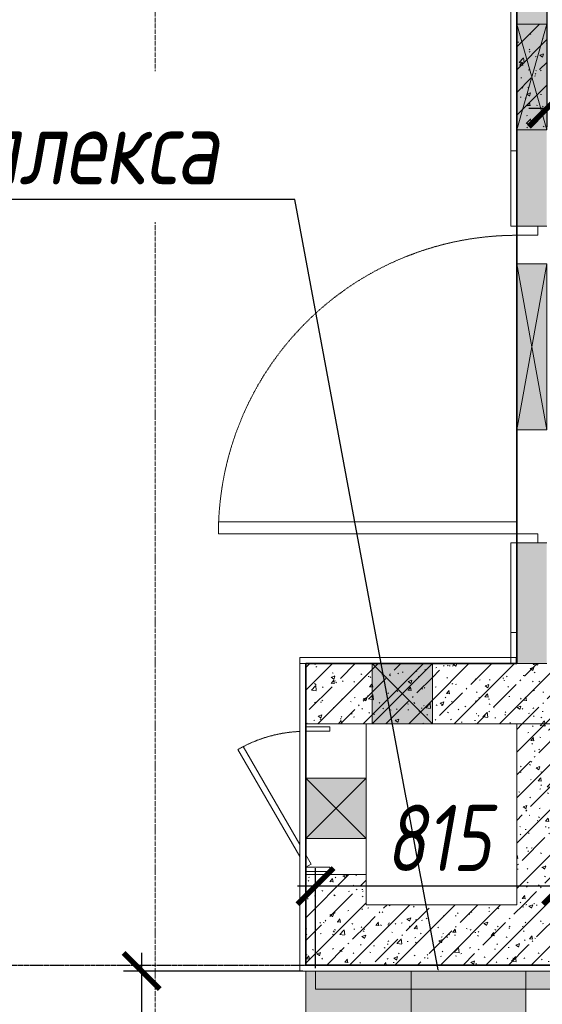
# Model space of a CAD drawing. Header units: millimetres. Extents: x 42571 to 146629, y -34435 to 73146.
# Tile 18 of 94: x 70343 to 72077, y -21645 to -18379. Entities that reach past the tile are written whole.
import ezdxf
from ezdxf import colors
from ezdxf.entities.mleader import LeaderData, LeaderLine
from ezdxf.math import Vec2, Vec3

# ---------------------------------------------------------------- set-up
doc = ezdxf.new("R2010")
doc.units = ezdxf.units.MM
for name, pattern in [('( Hidden )', [0.375, 0.25, -0.125]), ('-D1-02х01', [3, 2, -1]), ('-D1d1-15x02', [19, 15, -2, 0, -2])]:
    doc.linetypes.add(name, pattern=pattern)
doc.layers.get('Defpoints').update_dxf_attribs({"color": 31})
for name, color, linetype, lineweight in [('dim_meb', 7, 'Continuous', 5), ('dim_per', 250, 'Continuous', 9), ('meb', 26, 'Continuous', 15), ('Opening Swing', 7, '-D1-02х01', 5), ('Panel', 7, 'Continuous', 5), ('wall_new', 152, 'Continuous', 30), ('Двери', 7, 'Continuous', 5), ('Общие ребра', 7, 'Continuous', 5), ('Окна', 7, 'Continuous', 5), ('Оси', 7, 'Continuous', 5), ('Основа _2_', 7, 'Continuous', 5), ('Отделка 2 _5_', 7, 'Continuous', 5), ('Перекрытия', 7, 'Continuous', 5), ('Стены', 7, 'Continuous', 5), ('Элементы узлов', 7, 'Continuous', 5)]:
    doc.layers.add(name, color=color, linetype=linetype, lineweight=lineweight)
doc.styles.add('fl_iso paper', font='isocpeur.ttf', dxfattribs={"width": 0.8, "oblique": 10})
doc.dimstyles.new('In tre 1_75', dxfattribs={"dimtxt": 220, "dimasz": 120, "dimexe": 60, "dimexo": 10, "dimgap": 50, "dimtad": 1, "dimdec": 0, "dimrnd": 5, "dimzin": 0, "dimdsep": 46, "dimtxsty": 'fl_iso paper', "dimblk": 'ARCHTICK', "dimcen": 0, "dimdle": 60, "dimadec": 0, "dimazin": 0, "dimtfac": 1, "dimtdec": 0, "dimtofl": 0, "dimtmove": 1, "dimatfit": 1, "dimfxl": 1, "dimtfill": 1, "dimtolj": 1, "dimtzin": 0, "dimarcsym": 1})
pattern_1 = [(45, (-51337.11, -26686.75), (-75.43415, 75.43415), [106.68, -17.78, 3.556, -17.78]), (45, (-51337.11, -26611.36), (-75.43415, 75.43415), []), (50, (-51337.11, -26686.75), (127.52922, -11.15758), [13.335, -146.685]), (355, (-51337.11, -26686.75), (-24.66966, 133.74002), [10.668, -117.348]), (100.451, (-51326.49, -26687.68), (102.85973, 122.58178), [11.333, -124.663]), (46.184, (-51337.11, -26651.19), (189.75516, -29.43036), [20.002, -220.027]), (96.636, (-51321.3, -26653.64), (166.1822, 173.1996), [17, -186.995]), (351.184, (-51337.11, -26651.19), (166.18393, 173.19757), [16.002, -176.022]), (21, (-51319.33, -26660.08), (106.13027, -71.58603), [13.335, -146.685]), (326, (-51319.33, -26660.08), (43.26188, 128.93175), [10.668, -117.348]), (71.451, (-51310.49, -26666.04), (149.39198, 57.34505), [11.333, -124.663]), (37.5, (-51337.114, -26686.746), (2.162228, 59.188357), [3.353, -112.573, 3.353, -115.773, -117.793]), (37.5, (-51337.114, -26686.746), (2.162228, 59.188357), [-235.052, 3.353, -114.44]), (7.5, (-51337.114, -26686.746), (46.773857, 70.126152), [3.353, -64.567, 3.353, -109.906, -44.894]), (7.5, (-51337.114, -26686.746), (46.773857, 70.126152), [-181.178, 3.353, -41.542]), (327.5, (-51376.763, -26686.746), (94.913671, -4.010093), [3.353, -41.097, 3.353, -135.331, -184.023]), (327.5, (-51376.763, -26686.746), (94.913671, -4.010093), [-183.134, 3.353, -180.67]), (317.5, (-51394.54, -26686.75), (103.69057, 17.79882), [3.353, -54.432, 3.353, -88.748, -130.683]), (317.5, (-51394.54, -26686.75), (103.69057, 17.79882), [-149.885, 3.353, -127.33])]

# ---------------------------------------------------------------- blocks, each defined once
blk = doc.blocks.new('A_DOR_Door - Вн_Одинарные_1050Wx2300H-12262023-50_AS_Plan_L01_Маркировочный - зависимый 4')
at = {"layer": 'Opening Swing'}
blk.add_arc((-495, 50), 990, 360, 90, dxfattribs=at)
at = {"layer": 'Panel'}
for p, q in [((-495, 50), (-495, 1040)), ((-495, 1040), (-455, 1040)), ((-495, 50), (-495, 1040)), ((-455, 1040), (-455, 50)), ((-525, 50), (-525, -20)), ((-495, 50), (-525, 50)), ((-525, 50), (-495, 50)), ((-525, -20), (-525, 50)), ((-455, 50), (-495, 50)), ((-495, -20), (-495, 50)), ((-495, 50), (-495, -20)), ((525, 50), (495, 50)), ((495, 50), (495, -20)), ((495, -20), (495, 50)), ((525, 50), (495, 50)), ((525, -20), (525, 50)), ((525, 50), (525, -20)), ((-525, -20), (-495, -20)), ((-495, -20), (-525, -20)), ((495, -20), (525, -20)), ((495, -20), (525, -20))]:
    blk.add_line(p, q, dxfattribs=at)
blk = doc.blocks.new('A_MEQ_OpeningWall-Rectangular - ВК_ ОВ-12262024-50_AS_Plan_L01_Маркировочный - зависимый 4')
at = {"layer": 'Элементы узлов', "true_color": 0x808080, "transparency": 33554585}
blk.add_hatch(color=8, dxfattribs=at).paths.add_polyline_path([(-150, -50), (400, -50), (400, 50), (-150, 50)])
at = {"layer": 'Окна'}
for p, q in [((-150, 50), (-150, -50)), ((400, 50), (400, -50))]:
    blk.add_line(p, q, dxfattribs=at)
at = {"layer": 'Элементы узлов'}
for p, q in [((400, 50), (-150, -50)), ((-150, 50), (400, -50)), ((400, 50), (-150, 50)), ((-150, 50), (-150, -50)), ((400, -50), (400, 50)), ((-150, -50), (400, -50))]:
    blk.add_line(p, q, dxfattribs=at)
blk = doc.blocks.new('A_MEQ_OpeningWall-Rectangular - ВК-12262026-50_AS_Plan_L01_Маркировочный - зависимый 4')
at = {"layer": 'Элементы узлов', "true_color": 0x808080, "transparency": 33554585}
blk.add_hatch(color=8, dxfattribs=at).paths.add_polyline_path([(300, 50), (-50, 50), (-50, -50), (300, -50)])
at = {"layer": 'Окна'}
for p, q in [((-50, 50), (-50, -50)), ((300, 50), (300, -50))]:
    blk.add_line(p, q, dxfattribs=at)
at = {"layer": 'Элементы узлов'}
for p, q in [((300, 50), (-50, -50)), ((-50, 50), (300, -50)), ((300, 50), (-50, 50)), ((-50, 50), (-50, -50)), ((300, -50), (300, 50)), ((-50, -50), (300, -50))]:
    blk.add_line(p, q, dxfattribs=at)
blk = doc.blocks.new('A_MEQ_OpeningWall-Rectangular - ВК-10897796-50_AS_Plan_L01_Маркировочный - зависимый 4')
at = {"layer": 'Элементы узлов', "true_color": 0x808080, "transparency": 33554585}
blk.add_hatch(color=8, dxfattribs=at).paths.add_polyline_path([(225, -100), (225, 100), (25, 100), (25, -100)])
at = {"layer": 'Окна'}
for p, q in [((25, 100), (25, -100)), ((225, 100), (225, -100))]:
    blk.add_line(p, q, dxfattribs=at)
at = {"layer": 'Элементы узлов'}
for p, q in [((225, 100), (25, -100)), ((25, 100), (225, -100)), ((225, 100), (25, 100)), ((25, 100), (25, -100)), ((225, -100), (225, 100)), ((25, -100), (225, -100))]:
    blk.add_line(p, q, dxfattribs=at)
blk = doc.blocks.new('A_MEQ_OpeningWall-Rectangular - ВК-10897799-50_AS_Plan_L01_Маркировочный - зависимый 4')
at = {"layer": 'Элементы узлов', "true_color": 0x808080, "transparency": 33554585}
blk.add_hatch(color=8, dxfattribs=at).paths.add_polyline_path([(225, 100), (25, 100), (25, -100), (225, -100), (225, -33.6)])
at = {"layer": 'Окна'}
for p, q in [((25, 100), (25, -100)), ((225, 100), (225, -100))]:
    blk.add_line(p, q, dxfattribs=at)
at = {"layer": 'Элементы узлов'}
for p, q in [((225, 100), (25, -100)), ((25, 100), (225, -100)), ((225, 100), (25, 100)), ((25, 100), (25, -100)), ((225, -100), (225, 100)), ((25, -100), (225, -100))]:
    blk.add_line(p, q, dxfattribs=at)
blk = doc.blocks.new('A_MEQ_DoorWall - ВК-15819647-50_AS_Plan_L01_Маркировочный - зависимый 4')
at = {"layer": 'Opening Swing'}
blk.add_arc((-100, 100), 450, 2.5595, 30, dxfattribs=at)
at = {"layer": 'Panel'}
for p, q in [((289.7, 325), (-65.4, 120)), ((-25.4, 120), (299.7, 307.7)), ((299.7, 307.7), (289.7, 325)), ((-100, 100), (-115, 100)), ((-115, 100), (-115, 20)), ((-100, 20), (-100, 100)), ((-100, 100), (-90, 82.7)), ((-90, 82.7), (-60, 100)), ((365, 100), (350, 100)), ((350, 100), (350, 20)), ((365, 20), (365, 100)), ((-115, 20), (-100, 20)), ((350, 20), (365, 20))]:
    blk.add_line(p, q, dxfattribs=at)
at = {"layer": 'Двери'}
for p, q in [((-125, 100), (-125, -100)), ((375, 100), (375, -100))]:
    blk.add_line(p, q, dxfattribs=at)
blk = doc.blocks.new('A$Cdea34fad')
at = {"layer": 'Стены'}
h = blk.add_hatch(dxfattribs=at)
h.set_pattern_fill('FP_6', color=256, style=0, pattern_type=2)
h.set_pattern_definition(pattern_1)
h.paths.add_polyline_path([(29521.6, 14941.6), (29521.6, 15341.6), (29421.6, 15341.6), (29421.6, 14941.6)])
h.paths.add_polyline_path([(29521.6, 16391.6), (29521.6, 16711.6), (29421.6, 16711.6), (29421.6, 16391.6)])
h.paths.add_polyline_path([(29514.9, 17061.6), (29521.6, 17061.6), (29521.6, 18071.6), (29421.6, 18071.6), (29421.6, 17061.6)])
h.paths.add_polyline_path([(29521.6, 19121.6), (29521.6, 19441.6), (29421.6, 19441.6), (29421.6, 19121.6)])
h = blk.add_hatch(dxfattribs=at)
h.set_pattern_fill('FP_6', color=256, style=0, pattern_type=2)
h.set_pattern_definition(pattern_1)
h.paths.add_polyline_path([(29437.2, 16711.6), (29521.6, 16711.6), (29521.6, 17061.6), (29421.6, 17061.6), (29421.6, 16711.6)])
h = blk.add_hatch(dxfattribs=at)
h.set_pattern_fill('FP_6', color=256, style=0, pattern_type=2)
h.set_pattern_definition(pattern_1)
h.paths.add_polyline_path([(28788.1, 13941.6), (28921.6, 13941.6), (28921.6, 14241.6), (28721.6, 14241.6), (28721.6, 13941.6)])
h.paths.add_polyline_path([(28721.6, 14741.6), (28921.6, 14741.6), (28921.6, 14941.6), (28721.6, 14941.6)])
h = blk.add_hatch(dxfattribs=at)
h.set_pattern_fill('FP_6', color=256, style=0, pattern_type=2)
h.set_pattern_definition(pattern_1)
h.paths.add_polyline_path([(29141.6, 14741.6), (29621.6, 14741.6), (29621.6, 14941.6), (29141.6, 14941.6), (29141.6, 14829.9)])
h.paths.add_polyline_path([(28921.6, 14741.6), (28941.6, 14741.6), (28941.6, 14941.6), (28921.6, 14941.6)])
h = blk.add_hatch(dxfattribs=at)
h.set_pattern_fill('FP_6', color=256, style=0, pattern_type=2)
h.set_pattern_definition(pattern_1)
h.paths.add_polyline_path([(29141.6, 14741.6), (29141.6, 14941.6), (28941.6, 14941.6), (28941.6, 14741.6)])
h = blk.add_hatch(dxfattribs=at)
h.set_pattern_fill('FP_6', color=256, style=0, pattern_type=2)
h.set_pattern_definition(pattern_1)
h.paths.add_polyline_path([(29421.6, 14141.6), (29621.6, 14141.6), (29621.6, 14741.6), (29421.6, 14741.6), (29421.6, 14391)])
h = blk.add_hatch(dxfattribs=at)
h.set_pattern_fill('FP_6', color=256, style=0, pattern_type=2)
h.set_pattern_definition(pattern_1)
h.paths.add_polyline_path([(29621.6, 13941.6), (29621.6, 14141.6), (28921.6, 14141.6), (28921.6, 13941.6)])
at = {"layer": 'Общие ребра'}
blk.add_line((29421.6, 14941.6), (29521.6, 14941.6), dxfattribs=at)
at = {"layer": 'Оси', "linetype": '-D1d1-15x02'}
blk.add_line((28221.6, 1921.3), (28221.6, 46787.7), dxfattribs=at)
at = {"layer": 'Основа _2_', "lineweight": 9}
for p, q in [((29421.6, 17141.6), (29421.6, 16641.6)), ((29421.6, 16641.6), (29421.6, 17141.6)), ((29421.6, 16641.6), (29421.6, 16391.6)), ((29421.6, 16391.6), (29421.6, 16641.6)), ((29521.6, 16391.6), (29421.6, 16391.6)), ((29521.6, 15341.6), (29421.6, 15341.6)), ((29421.6, 15341.6), (29421.6, 15044.7)), ((29421.6, 15044.7), (29421.6, 15341.6)), ((29421.6, 15044.7), (29421.6, 14941.6)), ((29421.6, 14941.6), (29421.6, 15044.7)), ((28721.6, 14941.6), (28921.6, 14941.6)), ((28721.6, 14941.6), (28721.6, 14741.6)), ((28721.6, 14741.6), (28721.6, 14941.6)), ((29420, 14941.6), (28921.6, 14941.6)), ((28921.6, 14941.6), (29420, 14941.6)), ((29421.6, 14941.6), (29420, 14941.6)), ((28921.6, 14741.6), (29621.6, 14741.6)), ((29621.6, 14741.6), (29421.6, 14741.6)), ((29421.6, 14741.6), (29421.6, 14141.6)), ((28721.6, 14241.6), (28721.6, 13941.6)), ((28721.6, 13941.6), (28721.6, 14241.6)), ((28921.6, 14141.6), (28921.6, 14241.6)), ((29421.6, 14141.6), (28921.6, 14141.6)), ((28721.6, 13941.6), (28921.6, 13941.6)), ((28921.6, 13941.6), (29621.6, 13941.6)), ((29621.6, 13941.6), (28921.6, 13941.6))]:
    blk.add_line(p, q, dxfattribs=at)
at = {"layer": 'Отделка 2 _5_'}
for p, q in [((29401.6, 17141.6), (29401.6, 16641.6)), ((29401.6, 16641.6), (29401.6, 16391.6)), ((29421.6, 16641.6), (29401.6, 16641.6)), ((29401.6, 16641.6), (29421.6, 16641.6)), ((29401.6, 16391.6), (29421.6, 16391.6)), ((29401.6, 15341.6), (29401.6, 15044.7)), ((29421.6, 15341.6), (29401.6, 15341.6)), ((29421.6, 15044.7), (29401.6, 15044.7)), ((29401.6, 15044.7), (29401.6, 14941.6)), ((29401.6, 15044.7), (29421.6, 15044.7)), ((29420, 14961.6), (28701.6, 14961.6)), ((28701.6, 14961.6), (28701.6, 14941.6)), ((29420, 14941.6), (29420, 14961.6)), ((28701.6, 14941.6), (28701.6, 13941.6)), ((28701.6, 14941.6), (28721.6, 14941.6)), ((28701.6, 14941.6), (28921.6, 14941.6)), ((29401.6, 14941.6), (29421.6, 14941.6)), ((28721.6, 14741.6), (28721.6, 14241.6)), ((28921.6, 13941.6), (28701.6, 13941.6)), ((28701.6, 13941.6), (28701.6, 13921.6)), ((28701.6, 13941.6), (28721.6, 13941.6)), ((28701.6, 13921.6), (29621.6, 13921.6))]:
    blk.add_line(p, q, dxfattribs=at)
at = {"layer": 'Перекрытия'}
for p, q in [((29421.6, 18071.6), (29421.6, 16391.6)), ((29421.6, 16391.6), (29421.6, 18071.6)), ((29421.6, 16391.6), (29421.6, 15341.6)), ((29421.6, 15341.6), (29421.6, 16391.6)), ((29421.6, 15341.6), (29421.6, 14941.6)), ((29421.6, 14941.6), (29421.6, 15341.6)), ((28921.6, 14941.6), (28721.6, 14941.6)), ((28721.6, 14941.6), (28721.6, 14306.6)), ((28721.6, 14306.6), (28721.6, 14941.6)), ((28721.6, 14941.6), (28921.6, 14941.6)), ((29421.6, 14941.6), (28921.6, 14941.6)), ((28921.6, 14941.6), (29421.6, 14941.6)), ((28921.6, 14741.6), (29421.6, 14741.6)), ((28921.6, 14141.6), (28921.6, 14741.6)), ((29421.6, 14741.6), (28921.6, 14741.6)), ((28921.6, 14741.6), (28921.6, 14141.6)), ((29421.6, 14741.6), (29421.6, 14141.6)), ((29421.6, 14141.6), (29421.6, 14741.6)), ((28721.6, 14257.3), (28721.6, 13941.6)), ((28721.6, 13941.6), (28721.6, 14257.3)), ((29421.6, 14141.6), (28921.6, 14141.6)), ((28921.6, 14141.6), (29421.6, 14141.6)), ((28721.6, 13941.6), (28921.6, 13941.6)), ((28921.6, 13941.6), (28721.6, 13941.6)), ((28921.6, 13941.6), (29621.6, 13941.6)), ((29621.6, 13941.6), (28921.6, 13941.6))]:
    blk.add_line(p, q, dxfattribs=at)
at = {"layer": 'Стены'}
for p, q in [((28701.6, 14241.6), (28701.6, 14741.6)), ((28921.6, 14741.6), (28721.6, 14741.6)), ((28921.6, 14741.6), (28921.6, 14241.6)), ((28921.6, 14241.6), (28721.6, 14241.6))]:
    blk.add_line(p, q, dxfattribs=at)
at = {"layer": 'Двери', "color": 8, "true_color": 0x7f7f7f, "rotation": 90}
for name, p in [('A_DOR_Door - Вн_Одинарные_1050Wx2300H-12262023-50_AS_Plan_L01_Маркировочный - зависимый 4', (29471.6, 15866.6)), ('A_MEQ_DoorWall - ВК-15819647-50_AS_Plan_L01_Маркировочный - зависимый 4', (28821.6, 14366.6))]:
    blk.add_blockref(name, p, dxfattribs=at)
at = {"layer": 'Окна', "color": 8, "true_color": 0x7f7f7f}
for name, p, rotation in [('A_MEQ_OpeningWall-Rectangular - ВК-12262026-50_AS_Plan_L01_Маркировочный - зависимый 4', (29471.6, 17011.6), 270), ('A_MEQ_OpeningWall-Rectangular - ВК_ ОВ-12262024-50_AS_Plan_L01_Маркировочный - зависимый 4', (29471.6, 15866.6), 90), ('A_MEQ_OpeningWall-Rectangular - ВК-10897799-50_AS_Plan_L01_Маркировочный - зависимый 4', (28821.6, 14586.6), 270)]:
    blk.add_blockref(name, p, dxfattribs=dict(at, rotation=rotation))
blk.add_blockref('A_MEQ_OpeningWall-Rectangular - ВК-10897796-50_AS_Plan_L01_Маркировочный - зависимый 4', (28916.6, 14841.6), dxfattribs=at)
blk = doc.blocks.new('_ArchTick')
at = {"color": 0, "linetype": 'ByBlock', "lineweight": 9, "const_width": 0.15}
blk.add_lwpolyline([(-0.5, -0.5), (0.5, 0.5)], dxfattribs=at)
blk = doc.blocks.new('*D1535')
at = {"layer": 'Defpoints', "color": 0, "transparency": 16777216}
for p in [(72092.1, -18064.4), (73092.5, -18064.4), (72092.1, -18674.4)]:
    blk.add_point(p, dxfattribs=at)
at = {"layer": 'dim_meb', "color": 0, "lineweight": -2, "transparency": 16777216}
for p, q in [((72092.1, -18074.4), (72092.1, -18734.4)), ((73092.5, -18074.4), (73092.5, -18734.4)), ((73152.5, -18674.4), (72032.1, -18674.4))]:
    blk.add_line(p, q, dxfattribs=at)
at = {"layer": 'dim_meb', "color": 0, "lineweight": -2, "transparency": 16777216, "xscale": 120, "yscale": 120, "zscale": 120, "rotation": 180}
blk.add_blockref('_ArchTick', (72092.1, -18674.4), dxfattribs=at)
at = {"layer": 'dim_meb', "color": 0, "lineweight": -2, "transparency": 16777216, "xscale": 120, "yscale": 120, "zscale": 120}
blk.add_blockref('_ArchTick', (73092.5, -18674.4), dxfattribs=at)
at = {"layer": 'dim_meb', "color": 0, "transparency": 16777216, "insert": (72592.3, -18514.4), "char_height": 220, "attachment_point": 5, "style": 'fl_iso paper', "bg_fill": 3, "box_fill_scale": 1.1, "bg_fill_color": 256, "bg_fill_true_color": 13158600, "bg_fill_transparency": 0}
blk.add_mtext('\\A1;1000', dxfattribs=at)
blk = doc.blocks.new('*D1540')
at = {"layer": 'Defpoints', "color": 0, "transparency": 16777216}
for p in [(71292.1, -21534.4), (70747.3, -23334.3), (72505, -23334.3)]:
    blk.add_point(p, dxfattribs=at)
at = {"layer": 'dim_meb', "color": 0, "lineweight": -2, "transparency": 16777216}
for p, q in [((70747.3, -21474.4), (70747.3, -23394.3)), ((71282.1, -21534.4), (70687.3, -21534.4)), ((72495, -23334.3), (70687.3, -23334.3))]:
    blk.add_line(p, q, dxfattribs=at)
at = {"layer": 'dim_meb', "color": 0, "lineweight": -2, "transparency": 16777216, "xscale": 120, "yscale": 120, "zscale": 120}
for p, rotation in [((70747.3, -21534.4), 90), ((70747.3, -23334.3), 270)]:
    blk.add_blockref('_ArchTick', p, dxfattribs=dict(at, rotation=rotation))
at = {"layer": 'dim_meb', "color": 0, "transparency": 16777216, "insert": (70587.3, -22434.3), "char_height": 220, "attachment_point": 5, "rotation": 90, "style": 'fl_iso paper', "bg_fill": 3, "box_fill_scale": 1.1, "bg_fill_color": 256, "bg_fill_true_color": 13158600, "bg_fill_transparency": 0}
blk.add_mtext('\\A1;1800', dxfattribs=at)
blk = doc.blocks.new('*D2091')
at = {"layer": 'Defpoints', "color": 0, "linetype": 'ByBlock', "transparency": 16777216}
for p in [(71324.6, -21253), (71324.6, -21534.4), (72139.6, -21534.4)]:
    blk.add_point(p, dxfattribs=at)
at = {"layer": 'dim_meb', "color": 0, "linetype": 'ByBlock', "lineweight": -2, "transparency": 16777216}
for p, q in [((71324.6, -21524.4), (71324.6, -21193)), ((72139.6, -21524.4), (72139.6, -21193)), ((72199.6, -21253), (71264.6, -21253))]:
    blk.add_line(p, q, dxfattribs=at)
at = {"layer": 'dim_meb', "color": 0, "linetype": 'ByBlock', "lineweight": -2, "transparency": 16777216, "xscale": 120, "yscale": 120, "zscale": 120, "rotation": 180}
blk.add_blockref('_ArchTick', (71324.6, -21253), dxfattribs=at)
at = {"layer": 'dim_meb', "color": 0, "linetype": 'ByBlock', "lineweight": -2, "transparency": 16777216, "xscale": 120, "yscale": 120, "zscale": 120}
blk.add_blockref('_ArchTick', (72139.6, -21253), dxfattribs=at)
at = {"layer": 'dim_meb', "color": 0, "linetype": 'ByBlock', "transparency": 16777216, "insert": (71732.1, -21093), "char_height": 220, "attachment_point": 5, "style": 'fl_iso paper', "bg_fill": 3, "box_fill_scale": 1.1, "bg_fill_color": 256, "bg_fill_true_color": 13158600, "bg_fill_transparency": 0}
blk.add_mtext('\\A1;815', dxfattribs=at)

msp = doc.modelspace()

# ---------------------------------------------------------------- linework, layer by layer
at = {"layer": 'Defpoints', "linetype": 'ByBlock'}
for points in [[(66642.1, -13964.4), (66642.1, -16514.4), (66992.1, -16514.4), (66992.1, -16014.4), (71992.1, -16014.4), (71992.1, -20514.4), (71292.1, -20514.4), (71292.1, -21514.4), (72192.1, -21514.4), (72192.1, -21214.4), (75142.1, -21214.4), (75142.1, -23414.4)], [(75142.1, -23414.4), (75142.1, -21214.4), (72192.1, -21214.4), (72192.1, -21514.4), (71292.1, -21514.4), (71292.1, -20514.4), (71992.1, -20514.4), (71992.1, -16014.4), (66992.1, -16014.4), (66992.1, -16514.4), (68222.1, -16514.4), (68222.1, -19514.4), (67642.1, -19514.4), (67642.1, -19514.4), (67642.1, -20714.4), (66842.1, -20714.4), (66842.1, -29263.6)]]:
    msp.add_lwpolyline(points, dxfattribs=at)
at = {"layer": 'wall_new', "linetype": '( Hidden )', "ltscale": 10}
msp.add_lwpolyline([(66842.1, -21514.4), (75142.1, -21514.4)], dxfattribs=at)

# ---------------------------------------------------------------- block references
at = {"layer": 'Стены', "linetype": 'ByBlock'}
msp.add_blockref('A$Cdea34fad', (42570.5, -35456), dxfattribs=at)

# ---------------------------------------------------------------- next in the draw order: dimensions: what is measured, and where the dimension line sits
at = {"layer": 'dim_meb'}
dim = msp.add_linear_dim(base=(72092.1, -18674.4), p1=(73092.5, -18064.4), p2=(72092.1, -18064.4), dimstyle='In tre 1_75', dxfattribs=at)
dim.commit()
dim.dimension.update_dxf_attribs({"geometry": '*D1535', "text_midpoint": (72592.3, -18514.4)})
dim = msp.add_linear_dim(base=(70747.3, -23334.3), p1=(71292.1, -21534.4), p2=(72505, -23334.3), angle=90, dimstyle='In tre 1_75', dxfattribs=at)
dim.commit()
dim.dimension.update_dxf_attribs({"geometry": '*D1540', "text_midpoint": (70587.3, -22434.3)})

# ---------------------------------------------------------------- next in the draw order: hatches: boundary and pattern name
at = {"layer": 'dim_meb', "linetype": 'ByBlock', "true_color": 0xc0ada0, "transparency": 33554534}
h = msp.add_hatch(color=253, dxfattribs=at)
h.dxf.hatch_style = 1
edge = h.paths.add_edge_path()
edge.add_line((71292.1, -21534.4), (72022.1, -21534.4))
edge.add_line((72022.1, -21534.4), (72022.1, -21834.3))
edge.add_arc((72792.1, -21834.3), 770, 180, 270)
edge.add_line((72792.1, -22604.3), (75062.2, -22604.3))
edge.add_line((75062.2, -22604.3), (75062.2, -23334.3))
edge.add_line((75062.2, -23334.3), (72792.1, -23334.3))
edge.add_arc((72792.1, -21834.3), 1500, 180, 270, ccw=False)
edge.add_line((71292.1, -21834.3), (71292.1, -21534.4))
h = msp.add_hatch(color=253, dxfattribs=at)
h.dxf.hatch_style = 1
h.paths.add_polyline_path([(71324.6, -21594.4), (71324.6, -21534.4), (72139.6, -21534.4), (72139.6, -21594.4)])

# ---------------------------------------------------------------- next in the draw order: linework, layer by layer
at = {"layer": 'meb', "linetype": 'ByBlock'}
msp.add_lwpolyline([(71292.1, -21534.4), (72022.1, -21534.4), (72022.1, -21834.3, 0.414214), (72792.1, -22604.3), (75062.2, -22604.3), (75062.2, -23334.3), (72792.1, -23334.3, -0.414214), (71292.1, -21834.3), (71292.1, -21534.4)], format="xyb", close=True, dxfattribs=at)
msp.add_lwpolyline([(71324.6, -21594.4), (71324.6, -21534.4), (72139.6, -21534.4), (72139.6, -21594.4)], close=True, dxfattribs=at)
msp.add_lwpolyline([(71642.1, -21534.4), (71642.1, -21834.3, 0.414214), (72792.1, -22984.3), (75062.2, -22984.3)], format="xyb", dxfattribs=at)

# ---------------------------------------------------------------- next in the draw order: dimensions: what is measured, and where the dimension line sits
at = {"layer": 'dim_meb', "linetype": 'ByBlock'}
dim = msp.add_linear_dim(base=(71324.6, -21253), p1=(72139.6, -21534.4), p2=(71324.6, -21534.4), dimstyle='In tre 1_75', dxfattribs=at)
dim.commit()
dim.dimension.update_dxf_attribs({"geometry": '*D2091', "text_midpoint": (71732.1, -21093)})

# ---------------------------------------------------------------- next in the draw order: leaders
at = {"layer": 'dim_per', "linetype": 'ByBlock'}
ml = msp.add_multileader_mtext('Standard', dxfattribs=at)
ml.set_content('Логотип комплекса', color=256, style='fl_iso paper')
ml.set_leader_properties()
ml.build(insert=Vec2(0, 0))
ml.multileader.update_dxf_attribs({"text_left_attachment_type": 6, "text_right_attachment_type": 6, "dogleg_length": 252.8})
ctx = ml.context
ctx.base_point, ctx.char_height, ctx.plane_origin = Vec3(68555.2, -18975.5), 250, Vec3(74927.1, -22042.5)
ctx.left_attachment, ctx.right_attachment, ctx.text_align_type = 6, 6, 2
notes = []
notes.append((ctx, [(0, (1, 1, 0), (71256, -18975.5), (-1, 0), 252.8, [(0, [(71732.1, -21534.4)], 0, [])])]))
ctx.mtext.insert, ctx.mtext.width, ctx.mtext.alignment, ctx.mtext.flow_direction = Vec3(71001.3, -18675.5), 2485.622, 3, 5
ctx.mtext.has_bg_fill, ctx.mtext.bg_color, ctx.mtext.bg_scale_factor, ctx.mtext.bg_transparency, ctx.mtext.use_window_bg_color = 1, -1027028792, 1.5, 0, 1
for ctx, leaders in notes:
    for number, flags, end, landing, length, lines in leaders:
        leader = LeaderData()
        leader.index, (leader.has_last_leader_line, leader.has_dogleg_vector, leader.attachment_direction) = number, flags
        leader.last_leader_point, leader.dogleg_vector, leader.dogleg_length = Vec3(end), Vec3(landing), length
        for number, points, colour, breaks in lines:
            line = LeaderLine()
            line.index, line.vertices, line.color, line.breaks = number, Vec3.list(points), colors.encode_raw_color(colour), breaks
            leader.lines.append(line)
        ctx.leaders.append(leader)

doc.saveas('drawing.dxf')
